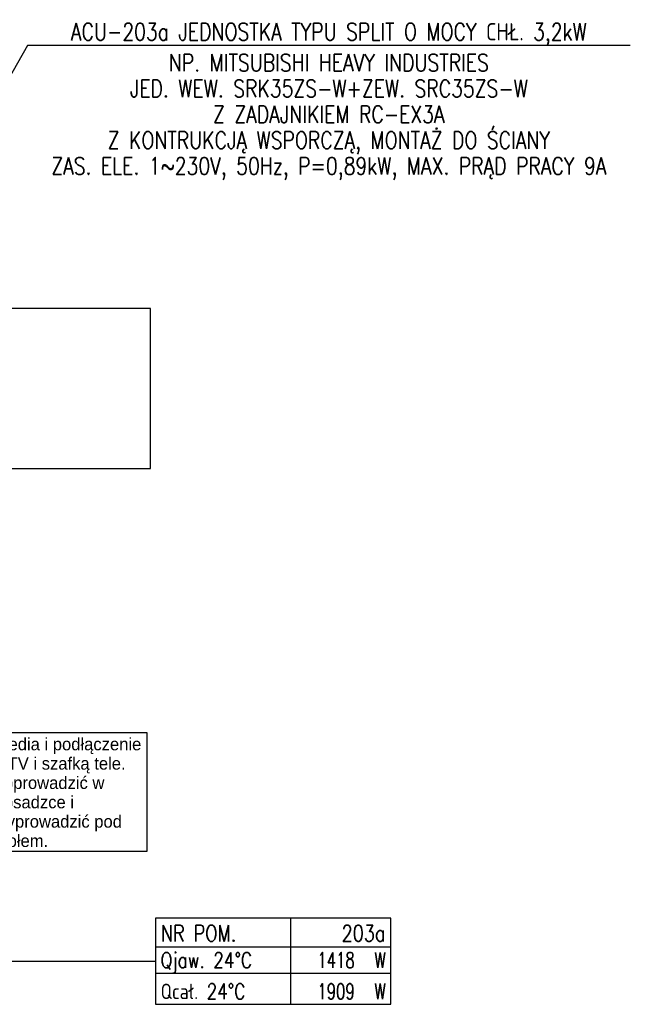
# Model space of a CAD drawing. Header units: centimetres. Extents: x -1062 to 5388, y 1642 to 2943.
# Tile 90 of 90: x 5033 to 5388, y 2371 to 2943. Entities that reach past the tile are written whole.
import ezdxf
from ezdxf.enums import TextEntityAlignment as Align

# ---------------------------------------------------------------- set-up
doc = ezdxf.new("R2010")
doc.units = ezdxf.units.CM
for name, color, linetype in [('M-LDR', 5, 'Continuous'), ('M-TEXT-ROOM-TAG', 86, 'Continuous'), ('M-XREF', 252, 'Continuous'), ('XREF$0$Notatki tekstowe', 8, 'Continuous'), ('XREF$0$Notatki tekstowe-1', 8, 'Continuous'), ('XREF$0$Ściany-2', 8, 'Continuous')]:
    doc.layers.add(name, color=color, linetype=linetype)
doc.layers.add('M-TEXT-n', color=5, linetype='Continuous', lineweight=9)
doc.styles.add('RomanS', font='romans.shx')
doc.styles.add('XREF$0$Arial', font='txt', dxfattribs={"height": 7.2})
doc.dimstyles.new('ISO-25', dxfattribs={"dimtxt": 2.5, "dimasz": 2.5, "dimexe": 1.25, "dimexo": 0.625, "dimtad": 1, "dimtxsty": 'Standard', "dimcen": 2.5, "dimadec": 0, "dimazin": 0, "dimtfac": 1, "dimtmove": 0, "dimatfit": 3, "dimfxl": 1, "dimarcsym": 0})

# ---------------------------------------------------------------- blocks, each defined once
blk = doc.blocks.new('XREF')
at = {"layer": 'XREF$0$Notatki tekstowe', "flags": 128}
blk.add_lwpolyline([(17.8, 2528.66), (107.22, 2528.66), (107.22, 2459.58), (17.8, 2459.58)], close=True, dxfattribs=at)
at = {"layer": 'XREF$0$Ściany-2'}
for p, q in [((109.52, 2775.08), (-136.22, 2775.08)), ((109.52, 2682.08), (109.52, 2775.08)), ((3.78, 2682.08), (109.52, 2682.08))]:
    blk.add_line(p, q, dxfattribs=at)
at = {"layer": 'XREF$0$Notatki tekstowe-1', "insert": (19, 2525.55), "char_height": 7.2, "width": 87.04, "attachment_point": 1, "line_spacing_factor": 0.936439, "style": 'XREF$0$Arial'}
blk.add_mtext('\\pxt7.05556,14.11111,21.16667,28.22222,35.27778,42.33333,49.38889,56.44444,63.5,70.55556,77.61111,84.66667,91.72222,98.77778,105.83333,112.88889,119.94444,127,134.05556,141.11111,148.16667,155.22222,162.27778,169.33333,176.38889,183.44444,190.5,197.55556,204.61111,211.66667,218.72222,225.77778;{Media i podłączenie z TV i szafką tele. poprowadzić w posadzce i wyprowadzić pod stołem. }', dxfattribs=at)

msp = doc.modelspace()

# ---------------------------------------------------------------- linework, layer by layer
at = {"layer": 'M-LDR'}
for p, q in [((5038.02, 2927.91), (4979.24, 2824.5)), ((5388.02, 2927.91), (5038.02, 2927.91))]:
    msp.add_line(p, q, dxfattribs=at)
at = {"layer": 'M-TEXT-ROOM-TAG'}
for p, q in [((5190.67, 2420.88), (5190.67, 2370.73)), ((5112.34, 2404.16), (5229, 2404.16)), ((5112.34, 2404.16), (5249, 2404.16)), ((5112.34, 2388.88), (5249, 2388.88))]:
    msp.add_line(p, q, dxfattribs=at)
msp.add_lwpolyline([(5112.34, 2370.73), (5249, 2370.73), (5249, 2420.88), (5112.34, 2420.88)], close=True, dxfattribs=at)

# ---------------------------------------------------------------- block references
at = {"layer": 'M-XREF'}
msp.add_blockref('XREF', (5000, 0), dxfattribs=at)

# ---------------------------------------------------------------- texts
at = {"layer": 'M-TEXT-n', "style": 'RomanS', "width": 0.8}
for s, p in [('ACU-203a JEDNOSTKA TYPU SPLIT O MOCY CHŁ. 3,2kW', (5213.02, 2930.91)), ('NP. MITSUBISHI HEAVY INDUSTRIES', (5213.02, 2912.91)), ('JED. WEW. SRK35ZS-W+ZEW. SRC35ZS-W', (5213.02, 2897.91)), ('Z ZADAJNIKIEM RC-EX3A', (5213.02, 2882.91)), ('Z KONTRUKCJĄ WSPORCZĄ, MONTAŻ DO ŚCIANY', (5213.02, 2867.91)), ('ZAS. ELE. 1~230V, 50Hz, P=0,89kW, MAX. PRĄD PRACY 9A', (5213.02, 2852.91))]:
    msp.add_text(s, height=10, dxfattribs=at).set_placement(p, align=Align.CENTER)
at = {"layer": 'M-TEXT-ROOM-TAG', "style": 'RomanS', "width": 0.8}
for s, height, p in [('NR POM. ', 9.403, (5115.47, 2407.3)), ('Qjaw. 24%%DC', 9, (5115.34, 2391.88)), ('Qcał. 24%%DC', 9, (5115.34, 2373.73))]:
    msp.add_text(s, height=height, dxfattribs=at).set_placement(p)
at = {"layer": 'M-TEXT-ROOM-TAG', "style": 'RomanS'}
for s, height, width, p in [('203a', 9.403, 0.8, (5245.87, 2407.3)), ('1418', 9, 0.7, (5228, 2391.88)), ('W', 9, 0.7, (5246, 2391.88)), ('1909', 9, 0.7, (5228, 2373.73)), ('W', 9, 0.7, (5246, 2373.73))]:
    msp.add_text(s, height=height, dxfattribs=dict(at, width=width)).set_placement(p, align=Align.RIGHT)

# ---------------------------------------------------------------- leaders
at = {"layer": 'M-TEXT-ROOM-TAG'}
msp.add_leader([(4813.73, 2395.81), (5112.34, 2395.81)], dimstyle='ISO-25', override={"dimasz": 10, "dimgap": 0.625, "dimtad": 0, "dimldrblk": 'Dot'}, dxfattribs=at)

doc.saveas('drawing.dxf')
